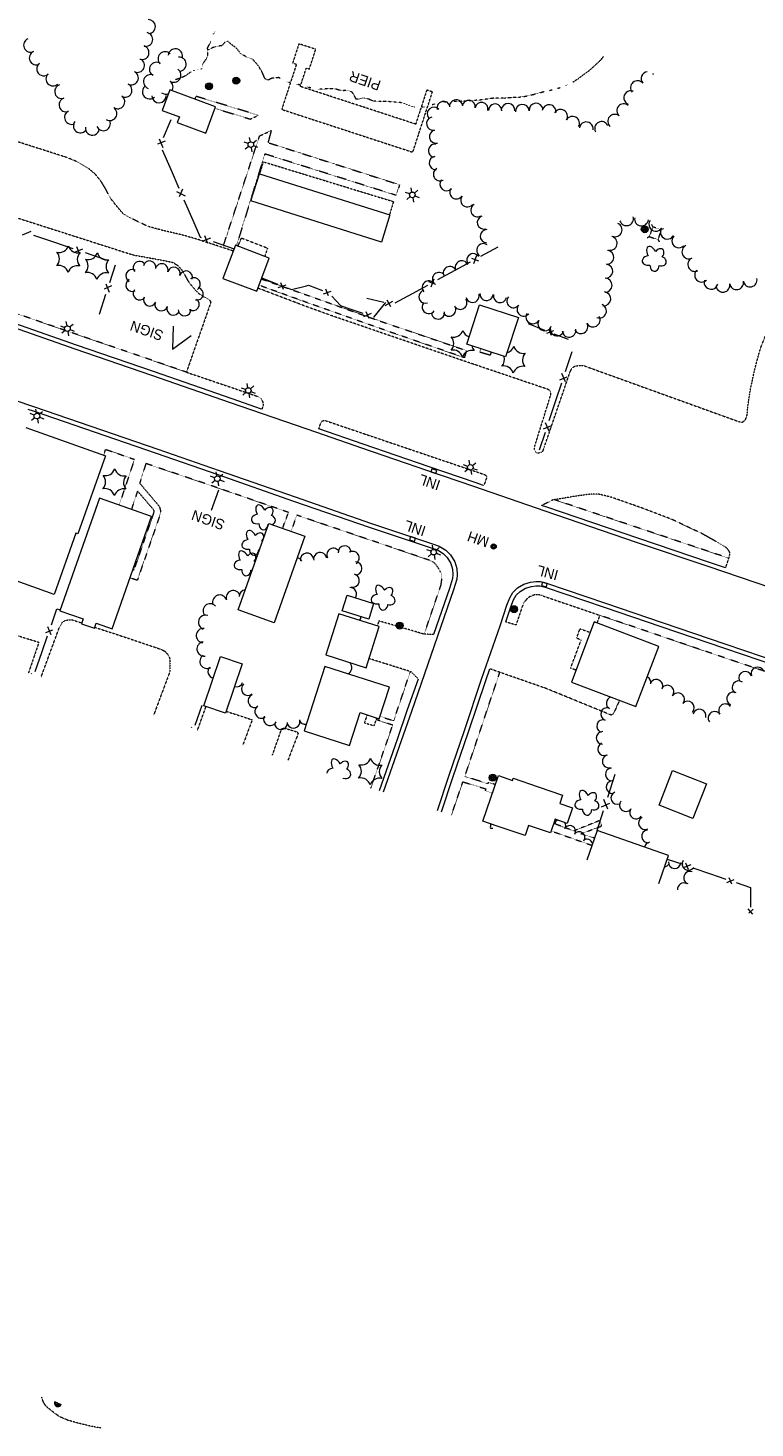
# Model space of a CAD drawing. Extents: x 189735 to 193282, y 257149 to 260388.
# Tile 21 of 31: x 191382 to 191805, y 258351 to 259166. Entities that reach past the tile are written whole.
import ezdxf
from ezdxf.enums import TextEntityAlignment as Align

# ---------------------------------------------------------------- set-up
doc = ezdxf.new("R2010")
doc.units = 0
doc.header["$MEASUREMENT"] = 0
for name, pattern in [('Wisdot3', [0.1875, 0.125, -0.0625]), ('Wisdot4', [0.28125, 0.125, -0.0625, 0.03125, -0.0625]), ('Wisdot5', [0.1, 0.05, -0.05]), ('Wisdot6', [0.375, 0.125, -0.0625, 0.03125, -0.0625, 0.03125, -0.0625])]:
    doc.linetypes.add(name, pattern=pattern)
for name, color, linetype, lineweight in [('E_DRN_Grate', 5, 'Continuous', 15), ('E_DWY', 2, 'Wisdot3', 15), ('E_LAND_Vegetation', 3, 'Continuous', 15), ('E_MISCPROP', 30, 'Continuous', 15), ('E_MISCPROP_HvyDash', 241, 'Wisdot3', 25), ('E_MISCPROP_HvyLine', 241, 'Continuous', 25), ('E_MISCPROP_Railing', 30, 'Continuous', 15), ('E_PATH_Sidewalk', 2, 'Wisdot5', 15), ('E_RDWY', 21, 'Continuous', 25), ('E_UTL_AboveGroundPipe', 30, 'Wisdot4', 15), ('E_WTR', 4, 'Wisdot6', 15), ('E_WTR_Dock_Pier', 4, 'Wisdot3', 15), ('E_WTR_Text', 4, 'Continuous', 15)]:
    doc.layers.add(name, color=color, linetype=linetype, lineweight=lineweight)
doc.styles.add('Style-IGR_FONT_0', font='IGR_FONT_0.shx')
doc.styles.add('Style-IGR_FONT_1', font='IGR_FONT_1.shx')

# ---------------------------------------------------------------- blocks, each defined once
blk = doc.blocks.new('PIER')
at = {"layer": 'E_WTR_Text', "lineweight": 0, "style": 'Style-IGR_FONT_0'}
blk.add_text('PIER', height=6, rotation=0.00009, dxfattribs=at).set_placement((0.24, 0.25), align=Align.MIDDLE_LEFT)
blk = doc.blocks.new('SIGN')
at = {"layer": 'E_MISCPROP', "lineweight": 0, "style": 'Style-IGR_FONT_0'}
blk.add_text('SIGN', height=6, rotation=0.00002, dxfattribs=at).set_placement((0, 0), align=Align.MIDDLE_LEFT)
blk = doc.blocks.new('POLE')
at = {"layer": 'E_MISCPROP', "lineweight": 0}
for radius in [2.02, 1.51, 1.01, 0.504]:
    blk.add_circle((0.03, -0.09), radius, dxfattribs=at)
blk = doc.blocks.new('LTP')
at = {"layer": 'E_MISCPROP', "lineweight": 0}
for p, q in [((-1.61, 0.09), (-4.22, 0.17)), ((-0.78, 1.46), (-1.98, 3.76)), ((0.86, 1.37), (2.22, 3.6)), ((1.66, 0), (4.18, -0.06)), ((-0.86, -1.4), (-2.22, -3.59)), ((0.78, -1.44), (2.02, -3.62))]:
    blk.add_line(p, q, dxfattribs=at)
blk.add_arc((0.02, 0.01), 1.64, 0, 360, dxfattribs=at)
blk = doc.blocks.new('MHO')
at = {"layer": 'E_DRN_Grate', "lineweight": 0}
for centre, radius in [((0.04, -0.06), 1.5), ((0.04, -0.06), 1.22), ((0.04, -0.07), 0.968), ((0.01, -0.08), 0.605)]:
    blk.add_circle(centre, radius, dxfattribs=at)
blk = doc.blocks.new('INLT')
at = {"layer": 'E_MISCPROP_Railing', "lineweight": 0, "flags": 128}
blk.add_lwpolyline([(3, -2), (3, 0), (0, 0), (0, -2), (3, -2)], dxfattribs=at)
blk = doc.blocks.new('INL')
at = {"layer": 'E_MISCPROP_Railing', "lineweight": 0, "style": 'Style-IGR_FONT_0'}
blk.add_text('INL', height=6, rotation=0.00003, dxfattribs=at).set_placement((-5.79, -2.75))
blk = doc.blocks.new('INL_1')
at = {"layer": 'E_MISCPROP_Railing', "lineweight": 0, "style": 'Style-IGR_FONT_0'}
blk.add_text('INL', height=6, rotation=359.99992, dxfattribs=at).set_placement((-5.79, -2.75))
blk = doc.blocks.new('INL_2')
at = {"layer": 'E_MISCPROP_Railing', "lineweight": 0, "style": 'Style-IGR_FONT_0'}
blk.add_text('INL', height=6, rotation=359.99992, dxfattribs=at).set_placement((-5.79, -2.75))
blk = doc.blocks.new('PINEL')
at = {"layer": 'E_LAND_Vegetation', "lineweight": 0}
for centre, start, end in [((-8.23, 7.26), 275.21121, 0.97612), ((-10.49, -3.45), 335.21121, 60.97612), ((2.17, 10.66), 215.21121, 300.97612), ((10.31, 3.35), 155.21122, 240.97613), ((-2.35, -10.75), 35.21122, 120.97613), ((8.05, -7.36), 95.21122, 180.97613)]:
    blk.add_arc(centre, 5.72, start, end, dxfattribs=at)
blk = doc.blocks.new('TREE')
at = {"layer": 'E_LAND_Vegetation', "lineweight": 0}
for centre, major_axis, ratio in [((-3.74, -0.07), (3.29, -0.08), 0.832022), ((-1.07, 3.38), (0.91, -3.32), 0.782863), ((2.88, 1.66), (-3.52, -1.95), 0.691916), ((-1.48, -3.66), (1.2, 3.24), 0.716896), ((2.54, -2.64), (-3.34, 3.06), 0.560249)]:
    blk.add_ellipse(centre, major_axis=major_axis, ratio=ratio, start_param=1.570796, end_param=4.712389, dxfattribs=at)
blk = doc.blocks.new('POLE_1')
at = {"layer": 'E_MISCPROP', "lineweight": 0}
for radius in [2.02, 1.51, 1.01, 0.504]:
    blk.add_circle((0.03, -0.09), radius, dxfattribs=at)
blk = doc.blocks.new('PED')
at = {"layer": 'E_UTL_AboveGroundPipe', "lineweight": 13}
for p, q in [((-2.34, 2.71), (-3.29, 3.77)), ((3.06, 2.71), (4.02, 3.77)), ((-3.29, -4.35), (-2.34, -3.29)), ((4.02, -4.35), (3.06, -3.29))]:
    blk.add_line(p, q, dxfattribs=at)
at = {"layer": 'E_UTL_AboveGroundPipe', "lineweight": 13, "flags": 128}
blk.add_lwpolyline([(-2.34, -3.29), (3.06, -3.29), (3.06, 2.71), (-2.34, 2.71)], close=True, dxfattribs=at)

msp = doc.modelspace()

# ---------------------------------------------------------------- linework, layer by layer
at = {"layer": 'E_DWY', "lineweight": 0, "flags": 128}
for points in [[(191501.35, 259036.59), (191479.96, 259043.57), (191471.35, 259045.99), (191460.99, 259048.37), (191451.5, 259050.95), (191443.97, 259054.54), (191437.25, 259058.25), (191432.9, 259063.35), (191429.32, 259068), (191427.45, 259071.96), (191424.34, 259077.15), (191420.93, 259081.37), (191417, 259084.68), (191411.23, 259088.23), (191404.34, 259091.06), (191372.19, 259101.33), (191365.8, 259103.24), (191362.42, 259104.77), (191359.46, 259106.54), (191356.59, 259108.1), (191353.45, 259109.28), (191349.91, 259109.92), (191346.56, 259109.92), (191342.84, 259107.78), (191339.33, 259102.38), (191332.76, 259077.03), (191333.08, 259072.17), (191334.71, 259069.58), (191337.73, 259067.95), (191436.94, 259036.22), (191443.41, 259034.24), (191461.63, 259030.92), (191466.44, 259029.86), (191469.34, 259027.86), (191471.86, 259024.97), (191473.18, 259022.58), (191474.61, 259019.76), (191476.69, 259016.9), (191478.75, 259014.42), (191481.17, 259011.95), (191483.99, 259010.03), (191487.39, 259008.14), (191487.87, 259007.51), (191488.29, 259006.66), (191474.06, 258966.02), (191514.83, 258952.16), (191517.69, 258950.67), (191518.63, 258948.55), (191518.85, 258946.38), (191518.04, 258944.49)], [(191682.66, 258922.4), (191697.63, 258965.98), (191698.76, 258968.4), (191700.51, 258969.51), (191702.94, 258969.96), (191705.59, 258969.84), (191795.73, 258937.33), (191797.22, 258936.96), (191798.22, 258936.97), (191799.23, 258937.68), (191800.15, 258938.79), (191800.88, 258941.07), (191801.39, 258946.78), (191802.75, 258955.61), (191805.35, 258967.79), (191808.61, 258979.78), (191811.68, 258987.54), (191816.19, 258997.51), (191820.56, 259005.12), (191824.2, 259009.46), (191829.03, 259013.52), (191833.9, 259016.13), (191840.56, 259018.32), (191846.47, 259019.29), (191854.95, 259019.61), (191861.08, 259019.13), (191869.45, 259017.39), (191876.59, 259014.98), (191883.69, 259011.29), (191892.34, 259006.11), (191900.12, 259000.11), (191909.4, 258991.69), (191915.74, 258984.37), (191921.32, 258976.99), (191925.38, 258969.52), (191928.39, 258962.98), (191930.41, 258954.5), (191930.95, 258947.91), (191930.05, 258938.41), (191928.86, 258927.9), (191925.28, 258913.55), (191920.05, 258897.62), (191950.1, 258886.21), (191950.5, 258885.42), (191943.69, 258866.81), (191930.63, 258831.49), (191928.7, 258826.04), (191928.09, 258825.58), (191927.51, 258825.43), (191911.17, 258831.57), (191877.77, 258843.23), (191861.72, 258849.39), (191862.79, 258853.56), (191862.83, 258856.61), (191862.39, 258859.75), (191860.91, 258864.4), (191859.09, 258868.03), (191856.41, 258870.55), (191853.19, 258872.22), (191849.91, 258873.12), (191846.58, 258873.95), (191842.51, 258873.45), (191837.93, 258871.75), (191834.2, 258869.69), (191831.14, 258867.14), (191828.85, 258863.6), (191826.52, 258857.93), (191824.69, 258851.95), (191823.32, 258846.82), (191822.36, 258840.46)], [(191682.66, 258922.4), (191681.57, 258919.82), (191680.85, 258919.25), (191679.6, 258918.89), (191678.51, 258918.91), (191677.77, 258919.33), (191677.07, 258920.57), (191676.84, 258921.92), (191677.19, 258923.18), (191686.53, 258953.16), (191686.41, 258954.33), (191685.67, 258955.42), (191684.69, 258956.02), (191631.75, 258973.9), (191560.77, 258998.17), (191543.64, 259004.34), (191515.7, 259014.96)], [(191551.28, 258933.04), (191552.58, 258936.88), (191553.29, 258937.63), (191554.67, 258937.93), (191648.09, 258906.28), (191648.83, 258905.68), (191649.06, 258904.62), (191647.42, 258899.98)], [(191788.32, 258851.94), (191790.65, 258858.94), (191790.82, 258860.82), (191790.02, 258862.35), (191788.56, 258863.96), (191786.42, 258865.34), (191774.08, 258872.21), (191756.54, 258880.45), (191739.78, 258886.8), (191721.84, 258893.13), (191714.16, 258894.97), (191708.54, 258894.84), (191699.89, 258893.63), (191692.76, 258892.35), (191687.77, 258891.61)], [(191687.77, 258891.61), (191681.09, 258888.39)], [(191681.36, 258835.87), (191679.06, 258836.42), (191677.09, 258836.36), (191673.97, 258835.14), (191672.38, 258833.79), (191670.7, 258831.64), (191669.7, 258829.17), (191666.16, 258818.74), (191660.22, 258820.5)], [(191681.36, 258835.87), (191714.95, 258824.39), (191713.37, 258819.95)], [(191389.34, 258788.27), (191400.25, 258817.93), (191401.73, 258820.16), (191403.16, 258821.26), (191405.26, 258821.77), (191407.33, 258821.78), (191413.04, 258819.9)], [(191618.11, 258813.14), (191612.52, 258813.41), (191586.27, 258821.14), (191585.3, 258818.16)], [(191363.13, 258796.99), (191368.92, 258814.64), (191388.11, 258808.69), (191381.99, 258790.75)], [(191420.7, 258817.4), (191434.16, 258813.02), (191458.76, 258804.77), (191461.47, 258803.49), (191463.67, 258801.01), (191464.38, 258799.16), (191464.44, 258791.59), (191454.95, 258766.24)], [(191701.07, 258792.45), (191698, 258793.58), (191704.14, 258810.01), (191701.45, 258811), (191703.49, 258816.53), (191709.42, 258814.44)], [(191609.14, 258787.36), (191605.05, 258791.47), (191580.55, 258799.15)], [(191683.73, 258781.76), (191650.86, 258793.22)], [(191726.43, 258774.82), (191722.96, 258767.03), (191722.28, 258766.48), (191721.71, 258766.22), (191683.73, 258781.76)], [(191480.62, 258757.62), (191485.46, 258771.16)], [(191497.22, 258768.48), (191512.43, 258763.54), (191506.94, 258748.78)], [(191524.22, 258742.97), (191529.58, 258758.3), (191530.86, 258758.75), (191538.6, 258756.42), (191539.17, 258755.43), (191533.25, 258739.94)], [(191424.19, 258350.99), (191419.09, 258351.87), (191410.74, 258353.86), (191405.13, 258355.45), (191400.03, 258357.62), (191396.65, 258360.08), (191393.54, 258362.59), (191392.08, 258363.89), (191390.93, 258365.66), (191390.09, 258367.58), (191389.76, 258368.94)]]:
    msp.add_lwpolyline(points, dxfattribs=at)
at = {"layer": 'E_LAND_Vegetation', "lineweight": 0}
for centre, radius, start, end in [((191451.94, 259167.34), 4.08, 271.6009, 91.6009), ((191450.34, 259159.86), 4.08, 256.99224, 76.99224), ((191383.25, 259156.48), 4.08, 113.65022, 293.65022), ((191448.2, 259152.15), 4.08, 252.38943, 72.38943), ((191386.59, 259149.07), 4.08, 114.71468, 294.71468), ((191445.58, 259144.73), 4.08, 243.85018, 63.85018), ((191461.7, 259148.46), 4.19, 44.53135, 224.53135), ((191467.63, 259150.15), 4.19, 351.67321, 171.67321), ((191469.77, 259145.39), 4.19, 273.77111, 93.77111), ((191390.92, 259142.74), 4.08, 128.09318, 308.09318), ((191396.29, 259136.82), 4.08, 132.97218, 312.97218), ((191441.98, 259137.41), 4.08, 243.85018, 63.85018), ((191453.28, 259135.2), 4.19, 69.80399, 249.80399), ((191456.74, 259142.32), 4.19, 57.50615, 237.50615), ((191466.66, 259139.05), 4.19, 236.49243, 56.49243), ((191743.1, 259136.99), 4.03, 97.01629, 220.60326), ((191749.43, 259141.75), 4.03, 207.88066, 216.40903), ((191743.1, 259136.99), 4.03, 40.60326, 44.78459), ((191401.38, 259129.47), 4.08, 107.99797, 287.99797), ((191438.26, 259130.2), 4.08, 242.33406, 62.33406), ((191452.61, 259129.36), 4.19, 132.42201, 312.42201), ((191462.08, 259132.16), 4.19, 328.67394, 53.53021), ((191736.97, 259131.74), 4.03, 40.60326, 220.60326), ((191403.9, 259121.71), 4.08, 107.99797, 287.99797), ((191434.07, 259123.51), 4.08, 234.96433, 54.96433), ((191458.12, 259127.09), 4.19, 182.21302, 2.21302), ((191462.08, 259132.16), 4.19, 233.53021, 292.61636), ((191623.98, 259119.9), 3.85, 13.92981, 193.92981), ((191631.27, 259120.84), 3.85, 3.76209, 183.76209), ((191638.56, 259120.57), 3.85, 351.07607, 171.07607), ((191646.06, 259119.29), 3.85, 348.39174, 168.39174), ((191677.9, 259118.64), 4.03, 4.62623, 184.62623), ((191733.02, 259125.89), 4.03, 69.76759, 249.76759), ((191407.1, 259114.45), 4.08, 114.52882, 294.52882), ((191429.46, 259116.69), 4.08, 237.18864, 57.18864), ((191617.86, 259110.76), 3.85, 102.51038, 282.51038), ((191618.25, 259116.49), 3.85, 40.64199, 220.64199), ((191654, 259118.38), 3.85, 358.85507, 178.85507), ((191661.55, 259118.43), 4.03, 356.85903, 176.85903), ((191669.86, 259117.99), 4.03, 4.62623, 184.62623), ((191685.49, 259117.8), 4.03, 352.09973, 172.09973), ((191692.11, 259115.07), 4.03, 329.03821, 149.03821), ((191699.13, 259110.99), 4.03, 330.78068, 150.78068), ((191723.71, 259112.17), 4.03, 49.74047, 229.74047), ((191728.92, 259118.33), 4.03, 49.74047, 229.74047), ((191412.23, 259109.49), 4.08, 141.25993, 321.25993), ((191419.23, 259108.14), 4.08, 170.45803, 350.45803), ((191425.69, 259110.76), 4.08, 203.56055, 23.56055), ((191619.53, 259103.25), 3.85, 102.51038, 282.51038), ((191707.12, 259107.74), 4.03, 351.30402, 171.30402), ((191716.04, 259107.93), 4.03, 27.26173, 207.26173), ((191618.93, 259095.02), 3.85, 83.02165, 263.02165), ((191619.4, 259087.81), 3.85, 96.67183, 276.67183), ((191621.84, 259081.33), 3.85, 117.80904, 297.80904), ((191625.69, 259075.56), 3.85, 138.75806, 318.75806), ((191631.41, 259070.73), 3.85, 145.10666, 325.10666), ((191637.76, 259066.13), 3.85, 140.26704, 320.26704), ((191643.67, 259060.35), 3.85, 119.01498, 299.01498), ((191647.42, 259053.2), 3.85, 106.57266, 286.57266), ((191723.96, 259048.95), 4.05, 247.16656, 67.16656), ((191730.59, 259055.4), 4.05, 196.45772, 16.45772), ((191739.34, 259055.29), 4.05, 171.47076, 351.47076), ((191747.69, 259052.15), 4.05, 145.49667, 325.49667), ((191754.36, 259047.6), 4.05, 146.23084, 326.23084), ((191649.14, 259045.2), 3.85, 88.78625, 268.78625), ((191721.05, 259041.07), 4.05, 257.1069, 77.1069), ((191761.07, 259042.5), 4.05, 135.08282, 315.08282), ((191641.28, 259031.2), 3.85, 33.06709, 213.06709), ((191647.08, 259037.03), 3.85, 54.56093, 234.56093), ((191719.2, 259032.92), 4.05, 265.04948, 85.04948), ((191766.94, 259036.08), 4.05, 115.1992, 295.1992), ((191442.4, 259022.17), 3.7, 62.4967, 242.4967), ((191446.79, 259026.88), 3.7, 36.49628, 216.49628), ((191452.6, 259027.15), 3.7, 347.66983, 167.66983), ((191459.7, 259025.49), 3.7, 344.1126, 164.1126), ((191466.79, 259023.47), 3.7, 342.72169, 162.72169), ((191473.86, 259021.26), 3.7, 342.72169, 162.72169), ((191627.62, 259023.69), 3.85, 25.96481, 205.96481), ((191634.54, 259027.05), 3.85, 25.96481, 205.96481), ((191718.5, 259024.85), 4.05, 265.04948, 85.04948), ((191770.39, 259028.75), 4.05, 115.1992, 295.1992), ((191774.36, 259022.54), 4.05, 134.02174, 314.02174), ((191442.47, 259016.67), 3.7, 118.54463, 298.54463), ((191478.53, 259017.27), 3.7, 303.00231, 123.00231), ((191615.33, 259015.34), 3.85, 39.60314, 219.60314), ((191621.26, 259020.24), 3.85, 39.60314, 219.60314), ((191718.15, 259016.64), 4.05, 268.53185, 88.53185), ((191779.87, 259018.36), 4.05, 163.37824, 343.37824), ((191786.76, 259016.65), 4.05, 190.85358, 10.85358), ((191794.72, 259018.18), 4.05, 190.85358, 10.85358), ((191802.64, 259019.74), 4.05, 191.44461, 11.44461), ((191446.73, 259011.78), 3.7, 143.52401, 323.52401), ((191452.78, 259008.25), 3.7, 155.73929, 335.73929), ((191477.79, 259005.53), 3.7, 235.60171, 55.60171), ((191480.22, 259011.69), 3.7, 257.37442, 77.37442), ((191613.43, 259010.06), 3.85, 106.67633, 286.67633), ((191633.71, 259006.41), 3.85, 213.77492, 33.77492), ((191640.9, 259010.46), 3.85, 193.42745, 13.42745), ((191649.01, 259011.56), 3.85, 174.71817, 354.71817), ((191656.85, 259010.32), 3.85, 166.46365, 346.46365), ((191664.68, 259007.41), 3.85, 140.49565, 320.49565), ((191717.32, 259008.75), 4.05, 263.66989, 83.66989), ((191459.4, 259005.35), 3.7, 161.54402, 341.54402), ((191466.43, 259003), 3.7, 161.54402, 341.54402), ((191473.02, 259002.49), 3.7, 183.76142, 3.76142), ((191615.33, 259003.93), 3.85, 145.46805, 325.46805), ((191620.73, 259000.78), 3.85, 185.09496, 5.09496), ((191627.23, 259002.42), 3.85, 211.14268, 31.14268), ((191670.61, 259002.52), 3.85, 140.49565, 320.49565), ((191675.97, 258998.2), 4.05, 150.20659, 330.20659), ((191714.84, 259001.64), 4.05, 247.80669, 67.80669), ((191682.99, 258994.17), 4.05, 150.20659, 330.20659), ((191690.18, 258991.19), 4.05, 159.28415, 339.28415), ((191704.04, 258992.51), 4.05, 208.7484, 28.7484), ((191711.14, 258996.4), 4.05, 208.7484, 28.7484), ((191624.17, 258982.75), 5.72, 316.17216, 41.93707), ((191629.8, 258992.14), 5.72, 256.17216, 341.93707), ((191640.74, 258991.95), 5.72, 196.17216, 250.71542), ((191697.03, 258990.44), 4.05, 188.42016, 8.42016), ((191629.49, 258973.19), 5.72, 16.17215, 101.93706), ((191640.43, 258973.01), 5.72, 76.17215, 161.93706), ((191646.05, 258982.39), 5.72, 190.97014, 221.93706), ((191659.41, 258982.86), 5.72, 284.41034, 341.93707), ((191670.35, 258982.68), 5.72, 196.17216, 281.93707), ((191675.66, 258973.12), 5.72, 136.17215, 221.93706), ((191653.78, 258973.48), 5.72, 316.17216, 16.76268), ((191659.1, 258963.91), 5.72, 16.17215, 101.93706), ((191670.03, 258963.73), 5.72, 76.17215, 161.93706), ((191559.74, 258859.61), 3.83, 27.87154, 207.87154), ((191566.28, 258860.99), 3.83, 2.12265, 182.12265), ((191570.94, 258857.82), 3.83, 301.74295, 121.74295), ((191537.96, 258854.11), 3.83, 29.4733, 80.64774), ((191544.38, 258856.8), 3.83, 10.27352, 190.27352), ((191552.01, 258857.16), 3.83, 10.67419, 190.67419), ((191572.58, 258851.7), 3.83, 269.00443, 89.00443), ((191571.05, 258844.64), 3.83, 255.72553, 75.72553), ((191501.4, 258834.64), 4.16, 17.97803, 197.97803), ((191508.88, 258835.12), 4.16, 97.38771, 176.85035), ((191569.42, 258836.73), 3.83, 324.52714, 90.74483), ((191487.9, 258826.99), 4.16, 41.33059, 221.33059), ((191493.48, 258832.07), 4.16, 17.97803, 197.97803), ((191485.2, 258820.32), 4.16, 71.13801, 251.13801), ((191573.64, 258823.05), 2.12, 309.31938, 17.52362), ((191483.96, 258812.6), 4.16, 84.74561, 264.74561), ((191484.35, 258804.79), 4.16, 98.21554, 278.21554), ((191486.05, 258797.58), 4.16, 121.84054, 301.84054), ((191566, 258793.99), 4.48, 302.64252, 38.97457), ((191490.76, 258791.76), 4.16, 142.90822, 253.76961), ((191741.09, 258785.06), 3.81, 350.6612, 66.12557), ((191799.76, 258787.8), 3.81, 19.54814, 199.54814), ((191806.95, 258790.35), 3.81, 19.54814, 199.54814), ((191503.2, 258786.54), 3.83, 252.72796, 341.5114), ((191509.92, 258781.58), 3.83, 131.10875, 311.10875), ((191747.92, 258783.16), 3.81, 335.42884, 155.42884), ((191754.34, 258779.79), 3.81, 324.19189, 144.19189), ((191796.01, 258782.36), 3.81, 53.67184, 233.67184), ((191513.89, 258774.5), 3.83, 113.74429, 293.74429), ((191722.52, 258773.14), 3.72, 106.3957, 240.28042), ((191760.53, 258775.33), 3.81, 324.19189, 144.19189), ((191766.24, 258770.54), 3.81, 318.73459, 138.73459), ((191788.13, 258768.95), 3.81, 35.82344, 215.82344), ((191792.79, 258775.84), 3.81, 64.74471, 244.74471), ((191517.8, 258768.3), 3.83, 124.108, 304.108), ((191522.9, 258763.97), 3.83, 153.77498, 333.77498), ((191719.26, 258766.87), 3.72, 71.62028, 251.62028), ((191773.11, 258765.9), 3.81, 345.57871, 165.57871), ((191781.95, 258764.49), 3.81, 35.82344, 215.82344), ((191529.17, 258761.71), 3.83, 183.76742, 3.76742), ((191536.42, 258762.56), 3.83, 194.64905, 14.64905), ((191543.46, 258764.72), 3.83, 203.74598, 277.25226), ((191716.64, 258752.95), 3.72, 89.3357, 269.3357), ((191716.92, 258759.81), 3.72, 71.62028, 251.62028), ((191717.51, 258746.47), 3.72, 114.01058, 294.01058), ((191720.21, 258739.29), 3.72, 105.57051, 285.57051), ((191722, 258731.72), 3.72, 93.73559, 273.73559), ((191722.48, 258724.31), 3.72, 93.73559, 273.73559), ((191725.2, 258718.02), 3.72, 113.17474, 293.17474), ((191730.25, 258713.85), 3.72, 141.16294, 321.16294), ((191736.14, 258709.53), 3.72, 145.23485, 325.23485), ((191741.3, 258703.32), 3.72, 116.03331, 296.03331), ((191655.29, 258701.03), 4.1, 153.37384, 190.215), ((191651.58, 258696.17), 4.1, 74.94168, 92.80606), ((191685.92, 258703.76), 3.32, 346.11209, 28.2953), ((191691.84, 258701.96), 3.32, 112.5783, 149.6827), ((191691.84, 258701.96), 3.32, 329.6827, 29.79572), ((191697.55, 258698.6), 3.32, 328.76875, 148.76875), ((191743.13, 258695.63), 3.72, 98.01971, 278.01971), ((191702.97, 258695.03), 3.32, 323.16653, 143.16653), ((191707.51, 258690.67), 3.32, 12.14205, 131.32908), ((191744.74, 258688.53), 3.72, 103.06747, 166.41536), ((191752.18, 258681.44), 3.69, 278.87841, 330.5059), ((191758.64, 258680.62), 3.69, 176.30002, 356.30002), ((191766.64, 258679.55), 3.69, 146.85248, 326.85248), ((191767.58, 258671.53), 3.69, 69.76759, 249.76759), ((191764, 258664.79), 3.69, 61.06929, 184.55871)]:
    msp.add_arc(centre, radius, start, end, dxfattribs=at)
for centre, major_axis, ratio, start_param, end_param in [((191517.59, 258884.48), (2.16, -3.98), 0.560249, 1.570796, 4.712389), ((191521.73, 258884.14), (-2.19, -2.67), 0.716896, 1.570796, 4.712389), ((191515.87, 258880.53), (3.96, 0.7), 0.691916, 1.570796, 4.712389), ((191522.69, 258880), (-3.08, 1.15), 0.832022, 2.245779, 4.712389), ((191512.08, 258869.67), (2.16, -3.98), 0.560249, 1.570796, 4.712389), ((191516.21, 258869.33), (-2.19, -2.67), 0.716896, 1.570796, 4.712389), ((191519.04, 258877.61), (0.23, 3.44), 0.782863, 1.570796, 4.275211), ((191519.04, 258877.61), (0.23, 3.44), 0.782863, 4.457873, 4.712389), ((191522.69, 258880), (-3.08, 1.15), 0.832022, 1.570796, 1.616941), ((191507.55, 258857.77), (2.16, -3.98), 0.560249, 1.570796, 4.712389), ((191510.35, 258865.72), (3.96, 0.7), 0.691916, 1.570796, 4.712389), ((191513.52, 258862.8), (0.23, 3.44), 0.782863, 1.570796, 4.712389), ((191517.17, 258865.19), (-3.08, 1.15), 0.832022, 1.570796, 1.692635), ((191517.17, 258865.19), (-3.08, 1.15), 0.832022, 4.617706, 4.712389), ((191505.83, 258853.82), (3.96, 0.7), 0.691916, 1.570796, 4.712389), ((191511.69, 258857.43), (-2.19, -2.67), 0.716896, 1.570796, 4.712389), ((191512.65, 258853.29), (-3.08, 1.15), 0.832022, 4.530588, 4.712389), ((191509, 258850.9), (0.23, 3.44), 0.782863, 1.570796, 4.712389), ((191512.65, 258853.29), (-3.08, 1.15), 0.832022, 1.570796, 1.779754), ((191561.55, 258736.62), (2.16, -3.98), 0.560249, 1.570796, 4.712389), ((191565.69, 258736.27), (-2.19, -2.67), 0.716896, 1.570796, 4.712389), ((191559.82, 258732.67), (3.96, 0.7), 0.691916, 1.570796, 3.002871), ((191566.64, 258732.14), (-3.08, 1.15), 0.832022, 1.570796, 4.712389), ((191563, 258729.75), (0.23, 3.44), 0.782863, 4.563977, 4.712389)]:
    msp.add_ellipse(centre, major_axis=major_axis, ratio=ratio, start_param=start_param, end_param=end_param, dxfattribs=at)
at = {"layer": 'E_MISCPROP', "lineweight": 0}
for p, q in [((191466.37, 258992.75), (191466.01, 258979.39)), ((191466.01, 258979.39), (191476.77, 258987.39)), ((191488.63, 258885.7), (191492.89, 258897.49))]:
    msp.add_line(p, q, dxfattribs=at)
for centre, radius, start, end in [((191399.16, 258365.48), 2.02, 154.62554, 347.57923), ((191399.16, 258365.48), 2.02, 154.62554, 347.57923), ((191399.16, 258365.5), 1.52, 152.98014, 349.22463), ((191399.15, 258365.46), 1.01, 146.49732, 355.70746), ((191399.16, 258365.47), 0.502, 131.95787, 10.2469)]:
    msp.add_arc(centre, radius, start, end, dxfattribs=at)
at = {"layer": 'E_MISCPROP_HvyDash', "lineweight": 13, "flags": 128}
for points in [[(191516.83, 259081.43), (191518.94, 259088.56), (191594.78, 259065.35), (191592.48, 259057.65)], [(191504.1, 259039.38), (191506.19, 259044.15), (191521.37, 259038.3), (191519.72, 259033.47)], [(191579.41, 258766.35), (191577.78, 258761.82), (191583.53, 258760.06), (191585.04, 258764.53)]]:
    msp.add_lwpolyline(points, dxfattribs=at)
at = {"layer": 'E_MISCPROP_HvyLine', "lineweight": 13, "flags": 128}
for points in [[(191491.1, 259120.47), (191491.1, 259120.47), (191464.49, 259130.41), (191460.01, 259118.43), (191460.01, 259118.43), (191460.01, 259118.43), (191469.99, 259114.7), (191469.99, 259114.7), (191468.74, 259111.35), (191485.36, 259105.14), (191485.36, 259105.14), (191485.36, 259105.14)], [(191516.62, 259081.5), (191592.67, 259057.59), (191592.67, 259057.59), (191592.67, 259057.59), (191587.71, 259041.83), (191587.71, 259041.83), (191511.66, 259065.73), (191516.62, 259081.5)], [(191495.31, 259020.62), (191495.31, 259020.62), (191515.02, 259013.17), (191515.02, 259013.17), (191522.33, 259032.49), (191522.33, 259032.49), (191502.62, 259039.94), (191495.31, 259020.62)], [(191637.45, 258982.28), (191644.98, 259005.27), (191644.98, 259005.27), (191644.98, 259005.27), (191667.57, 258997.87), (191667.57, 258997.87), (191660.03, 258974.88)], [(191430.72, 258816.46), (191453.81, 258881.96), (191453.81, 258881.96), (191423.37, 258892.69), (191423.37, 258892.69), (191423.37, 258892.69), (191400.23, 258827.05), (191400.23, 258827.05), (191413.86, 258822.24), (191412.89, 258819.48), (191412.89, 258819.48), (191420.48, 258816.8), (191421.51, 258819.71), (191421.51, 258819.71), (191421.51, 258819.71)], [(191504.17, 258827.49), (191504.17, 258827.49), (191522.06, 258877.92), (191522.06, 258877.92), (191543.04, 258870.48), (191525.16, 258820.04), (191525.16, 258820.04), (191504.17, 258827.49)], [(191580.37, 258822.22), (191580.37, 258822.22), (191564.9, 258827.03), (191564.9, 258827.03), (191567.69, 258836.02), (191567.69, 258836.02), (191583.16, 258831.21), (191580.37, 258822.22)], [(191578.88, 258793.85), (191586.42, 258817.81), (191586.42, 258817.81), (191586.42, 258817.81), (191562.83, 258825.23), (191555.29, 258801.27), (191555.29, 258801.27), (191555.29, 258801.27)], [(191749.37, 258806.28), (191749.37, 258806.28), (191711.75, 258820.57), (191711.75, 258820.57), (191698.42, 258785.46), (191736.03, 258771.17), (191749.37, 258806.28)], [(191484.17, 258771.6), (191484.17, 258771.6), (191493.86, 258800.43), (191506.53, 258796.17), (191496.84, 258767.34), (191496.84, 258767.34), (191484.17, 258771.6)], [(191569.11, 258748.55), (191569.11, 258748.55), (191575.29, 258767.68), (191575.29, 258767.68), (191586.48, 258764.07), (191586.48, 258764.07), (191592.42, 258782.47), (191592.42, 258782.47), (191554.82, 258794.61), (191542.7, 258757.07), (191542.7, 258757.07), (191542.7, 258757.07)], [(191749.53, 258713.72), (191749.53, 258713.72), (191757.48, 258733.95), (191777.28, 258726.17), (191777.28, 258726.17), (191777.28, 258726.17), (191769.33, 258705.94), (191769.33, 258705.94)], [(191646.93, 258704.46), (191646.93, 258704.46), (191655.97, 258731), (191664.05, 258728.24), (191664.05, 258728.24), (191664.47, 258729.46), (191664.47, 258729.46), (191679.04, 258724.5), (191679.04, 258724.5), (191679.04, 258724.5), (191693.35, 258719.63), (191693.35, 258719.63), (191691.67, 258714.69), (191691.67, 258714.69), (191699.08, 258712.17), (191699.08, 258712.17), (191696.02, 258703.17), (191688.93, 258705.59), (191688.93, 258705.59), (191688.93, 258705.59), (191686.21, 258697.58), (191673.5, 258701.91), (191673.5, 258701.91), (191673.5, 258701.91), (191671.52, 258696.1), (191671.52, 258696.1), (191655.26, 258701.64), (191655.26, 258701.64)]]:
    msp.add_lwpolyline(points, close=True, dxfattribs=at)
for points in [[(191380.43, 258933.71), (191426.89, 258917.24), (191426.89, 258917.24), (191410.79, 258871.83), (191409.71, 258872.21), (191409.71, 258872.21), (191397.06, 258836.53), (191374.79, 258844.43)], [(191749.35, 258668.08), (191755.1, 258684.5), (191755.1, 258684.5), (191755.1, 258684.5), (191713.47, 258699.1), (191707.41, 258681.8)]]:
    msp.add_lwpolyline(points, dxfattribs=at)
at = {"layer": 'E_MISCPROP_Railing', "lineweight": 0}
for p, q in [((191461.65, 259100.65), (191457.22, 259098.77)), ((191458.21, 259102), (191460.37, 259096.82)), ((191468.36, 259071.24), (191473.42, 259068.82)), ((191471.82, 259072.53), (191469.77, 259068.17)), ((191378.45, 259046.03), (191383.66, 259048.16)), ((191483.18, 259042.23), (191488.39, 259044.3)), ((191484.58, 259045.64), (191486.39, 259041.18)), ((191408.55, 259035.75), (191413.76, 259037.88)), ((191409.93, 259039.19), (191411.78, 259034.73)), ((191641.62, 259029.35), (191643.38, 259034.07)), ((191640.19, 259032.34), (191644.25, 259030.86)), ((191427.02, 259017.5), (191429.12, 259012.55)), ((191527.63, 259015.3), (191532.24, 259016.96)), ((191528.95, 259018.24), (191530.4, 259014.29)), ((191615.2, 259018.74), (191619.26, 259017.26)), ((191616.63, 259015.75), (191618.39, 259020.47)), ((191430.32, 259016.22), (191426.08, 259014.4)), ((191553.92, 259011.57), (191558.51, 259013.28)), ((191555.21, 259014.53), (191556.7, 259010.6)), ((191577.49, 258998.41), (191582.02, 259000.29)), ((191578.68, 259001.41), (191580.31, 258997.53)), ((191590, 259004.87), (191594.39, 259007.33)), ((191590.85, 259008.07), (191592.98, 259004.32)), ((191688.05, 258990.03), (191683.89, 258988.56)), ((191686.84, 258987.4), (191685.56, 258990.95)), ((191691.72, 258961.59), (191695.93, 258963.38)), ((191694.99, 258960.31), (191692.93, 258965.24)), ((191685.51, 258931.64), (191683.44, 258936.56)), ((191682.23, 258932.91), (191686.45, 258934.71)), ((191392.09, 258814.28), (191396.15, 258815.94)), ((191395.21, 258813.01), (191393.3, 258817.76)), ((191383.97, 258790.08), (191383.82, 258790.44)), ((191477.24, 258758.75), (191477.08, 258759.15)), ((191715.99, 258712.91), (191720.77, 258714.99)), ((191719.73, 258711.48), (191717.33, 258717.07)), ((191763.86, 258677.4), (191768.21, 258679.18)), ((191765.01, 258680.27), (191766.55, 258676.55)), ((191788.99, 258668.8), (191793.34, 258670.58)), ((191790.14, 258671.67), (191791.68, 258667.95)), ((191801.25, 258653.33), (191804, 258650.21)), ((191804.34, 258653.18), (191801.8, 258650.93))]:
    msp.add_line(p, q, dxfattribs=at)
at = {"layer": 'E_MISCPROP_Railing', "lineweight": 0, "flags": 128}
for points in [[(191465.07, 259112.99), (191460.56, 259102.6)], [(191460.02, 259095.44), (191465.15, 259083.62)], [(191465.15, 259083.62), (191469.65, 259073.23)], [(191472.63, 259066.37), (191477.75, 259054.55)], [(191477.75, 259054.55), (191482, 259044.74), (191482.59, 259044.53)], [(191384.95, 259045.91), (191397.18, 259041.73)], [(191397.18, 259041.73), (191407.94, 259038.06)], [(191489.66, 259042.05), (191501.81, 259037.79)], [(191415.05, 259035.63), (191427.28, 259031.45)], [(191645.64, 259033.56), (191655.79, 259039.09)], [(191432.58, 259028.43), (191429.21, 259018.11)], [(191620.65, 259019.96), (191630.8, 259025.49)], [(191630.8, 259025.49), (191639.73, 259030.35)], [(191517.94, 259020.9), (191527.18, 259017.33)], [(191544.14, 259016.38), (191545.31, 259016.67), (191553.45, 259013.6)], [(191605.81, 259011.88), (191614.74, 259016.74)], [(191426.99, 259011.29), (191423.16, 258999.55)], [(191533.28, 259014.96), (191535.24, 259014.2), (191544.14, 259016.38)], [(191558.84, 259010.2), (191563.94, 259004.77), (191567.56, 259003.56)], [(191579.29, 259009.1), (191589.21, 259006.87)], [(191595.66, 259006.36), (191605.81, 259011.88)], [(191567.56, 259003.56), (191576.95, 259000.41)], [(191583.15, 258998.33), (191583.56, 258998.2), (191590.39, 259006.61)], [(191682.97, 258990.36), (191673.55, 258994.07)], [(191696.72, 258984.95), (191688.44, 258988.21)], [(191695.05, 258966.48), (191698.91, 258978.13)], [(191689.42, 258949.46), (191692.81, 258959.71)], [(191685.56, 258937.81), (191689.42, 258949.46)], [(191679.93, 258920.79), (191683.32, 258931.03)], [(191395.35, 258818.92), (191398.56, 258828.18), (191400.43, 258827.61)], [(191389.73, 258802.7), (191393.11, 258812.46)], [(191385.87, 258791.6), (191389.73, 258802.7)], [(191479.24, 258760.37), (191483.3, 258772.05)], [(191719.74, 258718.51), (191724.03, 258731.79)], [(191713.47, 258699.1), (191717.25, 258710.78)], [(191754.37, 258682.4), (191763.35, 258679.33)], [(191769.29, 258677.3), (191779.5, 258673.8)], [(191779.5, 258673.8), (191788.48, 258670.73)], [(191794.41, 258668.7), (191802.86, 258665.81), (191802.87, 258663.94)], [(191802.87, 258663.94), (191802.91, 258654.45)]]:
    msp.add_lwpolyline(points, dxfattribs=at)
at = {"layer": 'E_PATH_Sidewalk', "lineweight": 0, "flags": 128}
for points in [[(191490.8, 259119.66), (191511.31, 259113.43), (191516.04, 259115.64), (191479.61, 259126.72), (191478.93, 259125.01)], [(191495.28, 259038.57), (191516.71, 259103.65), (191523.5, 259106.72), (191521.63, 259099.74), (191598.29, 259075.2), (191596.29, 259069.02), (191519.73, 259093.13), (191503.24, 259039.71)], [(191474.06, 258966.02), (191417.74, 258985.36), (191325.91, 259017.06)], [(191517.73, 259020.35), (191586.82, 258995.83), (191637.36, 258978.6), (191636.03, 258974.44), (191594.65, 258988.76), (191544.59, 259006.46), (191516.33, 259016.63)], [(191645.63, 258979.6), (191645.06, 258977.8), (191651.3, 258975.95), (191651.82, 258977.57)], [(191425.82, 258917.62), (191427.03, 258921.03), (191443.79, 258915.22), (191434.84, 258888.65)], [(191530.12, 258875.06), (191533.59, 258884.32), (191485.56, 258900.92), (191450.44, 258912.77), (191446.84, 258901.35), (191457.67, 258888.57), (191458.52, 258887.2), (191458.93, 258885.34), (191458.84, 258883.81), (191458.5, 258882.42), (191445.44, 258844.76), (191441.21, 258846.21)], [(191442.9, 258851.01), (191443.58, 258850.75), (191455.24, 258884.43), (191455.24, 258885.19), (191455.01, 258885.79), (191445.58, 258896.77), (191442.05, 258886.1)], [(191790.21, 258857.61), (191688.51, 258891.72)], [(191612.64, 258813.41), (191622.51, 258842.1), (191623.02, 258845.88), (191622.64, 258848.88), (191621.03, 258851.76), (191619.41, 258854.07), (191617.65, 258855.61), (191615.55, 258856.51), (191588.13, 258865.84), (191538.38, 258882.7), (191535.07, 258873.3)], [(191876.51, 258769.78), (191787.72, 258799.62), (191714.95, 258824.39)], [(191586.97, 258765.59), (191594.9, 258762.9), (191604.6, 258791.61)], [(191654.19, 258725.78), (191649.98, 258727.11), (191649.67, 258726.28), (191636.35, 258730.51), (191656.73, 258791.18)], [(191581.57, 258723.71), (191594.31, 258760.39)], [(191594.31, 258760.39), (191584.72, 258763.56)], [(191628.52, 258707.94), (191635.18, 258727.37), (191648.56, 258723.3), (191648.27, 258722.18), (191652.48, 258720.76)], [(191686.62, 258698.81), (191710.42, 258690.38)], [(191711.9, 258694.62), (191704.05, 258697.14), (191716.07, 258701.65), (191715.06, 258704.86), (191699.79, 258698.76), (191688.11, 258703.16)]]:
    msp.add_lwpolyline(points, dxfattribs=at)
at = {"layer": 'E_RDWY', "lineweight": 13, "flags": 128}
for points in [[(191683.24, 258885.01), (191641.53, 258899.36), (191614.77, 258908.47), (191576.37, 258921.75), (191550.12, 258930.8), (191499.83, 258948.12), (191453.99, 258964.03), (191409.28, 258979.39), (191373.22, 258992.03), (191323.95, 259009.02)], [(191517.88, 258944.55), (191500.65, 258950.48), (191454.81, 258966.4), (191410.1, 258981.76), (191374.04, 258994.38), (191324.54, 259011.46)], [(191361.24, 258954.06), (191385.46, 258945.84), (191457.32, 258921.18), (191493.21, 258908.68), (191537.38, 258893.31), (191581.32, 258878.07), (191617.48, 258865.99), (191621.41, 258864.71), (191625.31, 258862.26), (191627.96, 258859.54), (191630.51, 258855.55), (191631.7, 258851.73), (191631.82, 258848.04), (191631.62, 258845.37), (191629.73, 258839.16), (191620.45, 258812.27), (191605.2, 258768.42), (191599.22, 258751.24), (191588.76, 258721.3)], [(191381.58, 258944.52), (191384.66, 258943.48), (191456.51, 258918.82), (191492.39, 258906.32), (191536.56, 258890.95), (191580.52, 258875.7), (191616.69, 258863.62), (191620.34, 258862.43), (191623.73, 258860.3), (191625.99, 258857.98), (191628.22, 258854.49), (191629.21, 258851.3), (191629.32, 258848.1), (191629.14, 258845.84), (191627.35, 258839.94), (191618.11, 258813.14)], [(191647.19, 258900.06), (191642.34, 258901.73), (191615.59, 258910.83), (191577.18, 258924.11), (191551.28, 258933.04)], [(191684.05, 258887.37), (191681.12, 258888.38)], [(191788.32, 258851.94), (191779, 258855.08), (191737.14, 258869.26), (191684.05, 258887.37)], [(191824.45, 258837.12), (191778.2, 258852.72), (191736.34, 258866.89), (191683.24, 258885.01)], [(191620.33, 258710.69), (191627.01, 258730.65), (191636.11, 258757.35), (191646.14, 258787.22), (191656.88, 258818.3), (191660.73, 258830.22), (191662.49, 258834.49), (191664.29, 258837.67), (191667.11, 258840.29), (191670.64, 258842.47), (191674.66, 258843.71), (191677.67, 258844.08), (191680.33, 258844.03), (191683.84, 258843.1)], [(191660.21, 258820.49), (191663.07, 258829.36), (191664.74, 258833.4), (191666.27, 258836.1), (191668.63, 258838.29), (191671.68, 258840.17), (191675.18, 258841.26), (191677.8, 258841.58), (191679.98, 258841.54), (191683.2, 258840.68)], [(191683.2, 258840.68), (191717.6, 258829.03), (191750.58, 258817.9), (191787.7, 258805.26), (191808.26, 258798.26), (191828.06, 258791.48), (191868.28, 258777.82), (191874.27, 258775.78)], [(191684, 258843.05), (191718.4, 258831.4), (191751.39, 258820.27), (191788.5, 258807.62), (191809.06, 258800.63), (191828.87, 258793.85), (191869.09, 258780.19), (191905.01, 258767.95), (191999.53, 258735.73), (192047.75, 258719.3), (192083.01, 258707.19), (192098.65, 258701.93), (192103.66, 258698.73), (192107.92, 258693.73), (192110.64, 258688.87), (192111.86, 258685.6)], [(191622.7, 258709.9), (191629.38, 258729.85), (191638.48, 258756.55), (191648.51, 258786.42), (191650.86, 258793.22)], [(191609.08, 258787.19), (191602.83, 258769.24), (191596.86, 258752.06), (191586.39, 258722.09)]]:
    msp.add_lwpolyline(points, dxfattribs=at)
at = {"layer": 'E_WTR', "lineweight": 0, "flags": 128}
for points in [[(191489.86, 259162.91), (191490.85, 259164.73)], [(191506.39, 259151.22), (191505.77, 259151.59), (191503.09, 259154.92), (191500.31, 259156.87), (191498.34, 259158.63), (191496.52, 259158.23), (191494.72, 259156.17), (191492.04, 259155.85), (191489.72, 259155.13), (191487.6, 259154.19), (191486.5, 259153.69), (191486.42, 259154.91), (191487.97, 259157.95), (191488.36, 259159.05)], [(191486.5, 259153.69), (191486.34, 259150.7), (191486.07, 259149.29), (191485.48, 259148.24), (191484.34, 259146.78), (191483.43, 259145.04), (191483.38, 259144.06)], [(191528.81, 259137.04), (191527.95, 259137.61), (191523.91, 259137.2), (191521.7, 259136.16), (191519.9, 259136.85), (191518.29, 259140.58), (191516.04, 259144.45), (191512.56, 259148.39), (191509.17, 259149.54), (191506.39, 259151.22)], [(191699.31, 259134.98), (191699.98, 259135.33), (191703.04, 259137.44), (191705.98, 259139.65), (191709.65, 259142.32), (191712.32, 259144.89), (191715.2, 259147.43), (191717.1, 259149.83)], [(191476.88, 259141.01), (191476.78, 259140.96), (191473.51, 259138.63), (191471.11, 259137.45), (191467.68, 259136.35)], [(191478.83, 259141.94), (191478.18, 259141.63)], [(191480.98, 259142.11), (191480.26, 259142.06)], [(191482.91, 259142.8), (191482.4, 259142.3)], [(191534.48, 259134.66), (191532.45, 259135.13)], [(191540.53, 259133.22), (191538.52, 259133.7)], [(191546.54, 259131.57), (191544.54, 259132.15)], [(191577.79, 259125.6), (191576.85, 259125.81), (191574.57, 259125.09), (191572.96, 259125.08), (191571.88, 259127.14), (191570.76, 259129.01), (191568.41, 259130.23), (191565.78, 259129.96), (191563.01, 259130.3), (191560.3, 259131.12), (191556.6, 259131.16), (191553.88, 259130.84), (191551.18, 259130.76), (191550.61, 259130.83)], [(191690.36, 259131.35), (191691.92, 259131.78)], [(191694.94, 259132.91), (191696.44, 259133.49)], [(191607.11, 259120.4), (191606.95, 259120.4), (191603.85, 259121.34), (191600.68, 259122.74), (191597.43, 259123.19), (191594.1, 259123.44), (191591.29, 259123.64), (191588.49, 259123.74), (191585.85, 259123.66), (191582.89, 259123.94), (191580.26, 259125.04), (191577.79, 259125.6)], [(191625.41, 259123.4), (191623.63, 259123.16), (191623.35, 259123.1)], [(191659.52, 259125.68), (191652.69, 259125.54), (191645.56, 259124.55), (191638.49, 259124.04), (191633.06, 259123.68), (191629.53, 259123.78)], [(191659.52, 259125.68), (191664.51, 259126.21), (191669.17, 259126.31), (191672.09, 259126.83), (191676.48, 259127.84), (191681.82, 259129.29), (191682.52, 259129.44)], [(191685.67, 259130.15), (191687.25, 259130.5)], [(191613.32, 259120.55), (191611.25, 259120.32)], [(191619.29, 259122.26), (191617.29, 259121.71)]]:
    msp.add_lwpolyline(points, dxfattribs=at)
at = {"layer": 'E_WTR_Dock_Pier', "lineweight": 0, "flags": 128}
msp.add_lwpolyline([(191529.61, 259119.07), (191606.01, 259094.14), (191617.46, 259129.25), (191614.16, 259130.33), (191607.69, 259110.49), (191540.45, 259132.43), (191543.95, 259143.15), (191545.7, 259142.58), (191549.45, 259154.07), (191539.62, 259157.27), (191535.98, 259146.11), (191538.2, 259145.39)], close=True, dxfattribs=at)

# ---------------------------------------------------------------- block references
at = {"layer": 'E_DRN_Grate', "lineweight": 0, "xscale": 1.000001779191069, "yscale": 1.000001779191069, "zscale": 1.000001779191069, "rotation": 160.9608899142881}
msp.add_blockref('MHO', (191653.15, 258864.39), dxfattribs=at)
at = {"layer": 'E_LAND_Vegetation', "lineweight": 0, "xscale": 1.000001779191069, "yscale": 1.000001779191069, "zscale": 1.000001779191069}
for name, p, rotation in [('PINEL', (191405.16, 259031.85), 160.9608943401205), ('PINEL', (191421.9, 259027.71), 160.9608940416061), ('PINEL', (191432.07, 258901.88), 160.9608938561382), ('TREE', (191588.93, 258834.45), 160.9608910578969), ('PINEL', (191581.16, 258733.32), 160.9608911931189)]:
    msp.add_blockref(name, p, dxfattribs=dict(at, rotation=rotation))
at = {"layer": 'E_LAND_Vegetation', "lineweight": 0}
for p, rotation in [((191746.96, 259031.78), 161.7286774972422), ((191707.71, 258714.92), 161.7286781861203)]:
    msp.add_blockref('TREE', p, dxfattribs=dict(at, rotation=rotation))
at = {"layer": 'E_MISCPROP', "lineweight": 0}
for name, p, xscale, yscale, zscale, rotation in [('POLE', (191487.27, 259132.49), 1.000001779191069, 1.000001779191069, 1.000001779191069, 160.9608928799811), ('POLE', (191503.09, 259135.72), 1.000001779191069, 1.000001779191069, 1.000001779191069, 160.9608925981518), ('LTP', (191511.63, 259098.57), 1.000001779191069, 1.000001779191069, 1.000001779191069, 160.9608924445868), ('LTP', (191605.77, 259069.29), 1.000001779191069, 1.000001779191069, 1.000001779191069, 160.9608907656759), ('LTP', (191404.74, 258991.39), 1.000001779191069, 1.000001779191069, 1.000001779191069, 160.9608943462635), ('SIGN', (191460.19, 258986.95), 1.000001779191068, 1.000001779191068, 1.000001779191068, 160.9608933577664), ('LTP', (191510.14, 258955.33), 1.000001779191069, 1.000001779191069, 1.000001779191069, 160.9608924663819), ('LTP', (191386.96, 258940.46), 1.000001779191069, 1.000001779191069, 1.000001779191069, 160.960894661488), ('LTP', (191639.57, 258910.58), 1.000001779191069, 1.000001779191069, 1.000001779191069, 160.9608901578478), ('LTP', (191492.1, 258903.94), 1.000001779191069, 1.000001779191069, 1.000001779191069, 160.9608927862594), ('SIGN', (191496, 258876.71), 1.000001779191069, 1.000001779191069, 1.000001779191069, 160.9608927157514), ('LTP', (191618.2, 258861.16), 1.000001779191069, 1.000001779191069, 1.000001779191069, 160.9608905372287), ('POLE', (191665.05, 258827.88), 1.000001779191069, 1.000001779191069, 1.000001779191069, 160.9608897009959), ('POLE', (191598.35, 258818.32), 1.000001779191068, 1.000001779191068, 1.000001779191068, 160.960890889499), ('POLE', (191652.63, 258729.72), 1.000001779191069, 1.000001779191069, 1.000001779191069, 160.960889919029)]:
    msp.add_blockref(name, p, dxfattribs=dict(at, xscale=xscale, yscale=yscale, zscale=zscale, rotation=rotation))
at = {"layer": 'E_MISCPROP', "lineweight": 0, "rotation": 161.7286775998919}
msp.add_blockref('POLE_1', (191741.23, 259049.19), dxfattribs=at)
at = {"layer": 'E_MISCPROP_Railing', "lineweight": 0}
for name, p, rotation in [('INL_1', (191616.26, 258901.97), 161.2299595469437), ('INLT', (191619.38, 258906.9), 161.2299594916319), ('INL_2', (191607.75, 258875.18), 161.534373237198), ('INLT', (191604.71, 258870.26), 341.5343732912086)]:
    msp.add_blockref(name, p, dxfattribs=dict(at, rotation=rotation))
at = {"layer": 'E_MISCPROP_Railing', "lineweight": 0, "xscale": 1.000001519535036, "yscale": 1.000001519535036, "zscale": 1.000001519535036}
for name, p, rotation in [('INL', (191685.01, 258849.3), 165.0768679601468), ('INLT', (191681.53, 258843.71), 345.0768680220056)]:
    msp.add_blockref(name, p, dxfattribs=dict(at, rotation=rotation))
at = {"layer": 'E_UTL_AboveGroundPipe', "lineweight": 13, "rotation": 161.7286774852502}
msp.add_blockref('PED', (191747.66, 259046.55), dxfattribs=at)
at = {"layer": 'E_WTR_Text', "lineweight": 0, "xscale": 1.000001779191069, "yscale": 1.000001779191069, "zscale": 1.000001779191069, "rotation": 160.960891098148}
msp.add_blockref('PIER', (191587.24, 259132.84), dxfattribs=at)

# ---------------------------------------------------------------- texts
at = {"layer": 'E_DRN_Grate', "lineweight": 0, "style": 'Style-IGR_FONT_1'}
msp.add_text('MH', height=6, rotation=160.96083, dxfattribs=at).set_placement((191650.01, 258866.65), align=Align.MIDDLE_LEFT)

doc.saveas('drawing.dxf')
